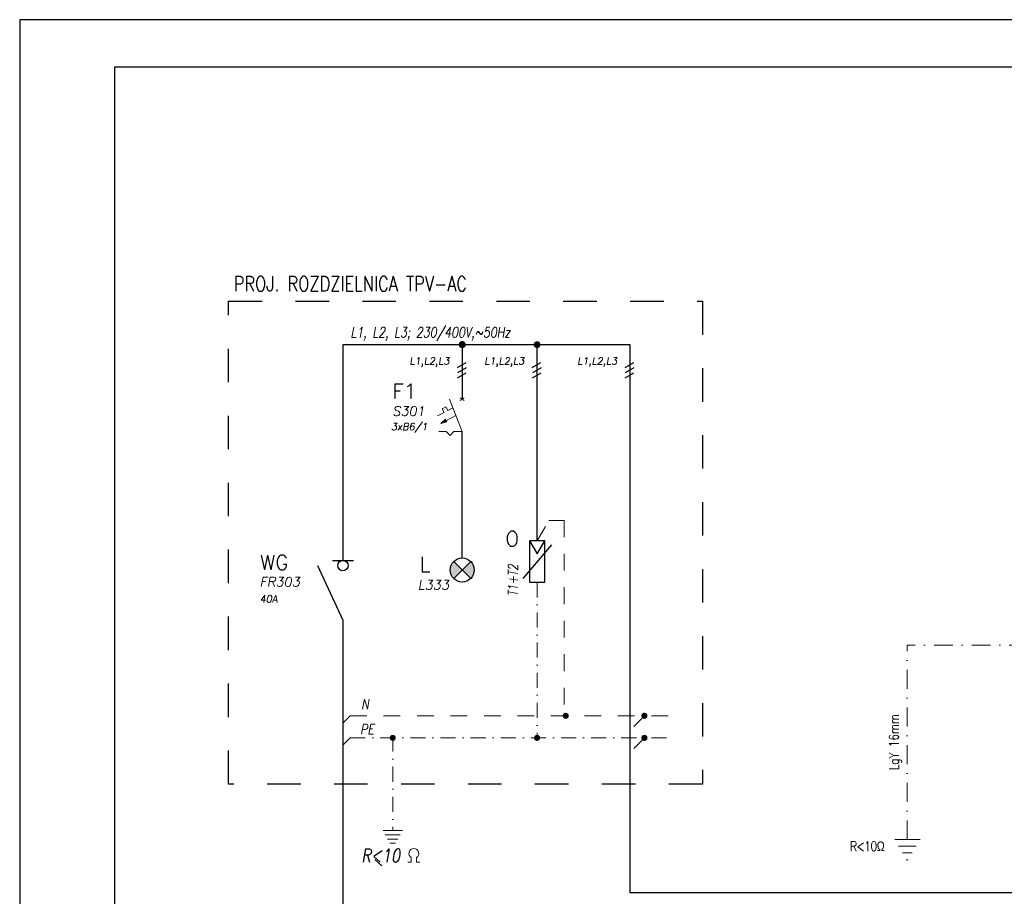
# Model space of a CAD drawing. Extents: x -543332 to -323966, y -9028 to 137422.
# Tile 207 of 250: x -415100 to -398494, y 33495 to 48273. Entities that reach past the tile are written whole.
import ezdxf

# ---------------------------------------------------------------- set-up
doc = ezdxf.new("R2010")
doc.units = 0
doc.header["$MEASUREMENT"] = 0
doc.linetypes.add('DASHDOT', pattern=[25.4, 12.7, -6.35, 0, -6.35])
doc.linetypes.add('Dashed', pattern=[564.444447, 282.222223, -282.222223])
for name, color, linetype, lineweight in [('$ IE INSTALACJA ELEKTRYCZNA', 1, 'Continuous', 30), ('$ IE_APARATY ELEKTRYCZNE', 7, 'Continuous', 0), ('$ IE_OPISY', 7, 'Continuous', 25), ('$ IE_SCHEMAT', 7, 'Continuous', 0), ('2DE_PLS_PE', 7, 'Continuous', 25), ('E_SCHEMAT', 7, 'Continuous', 25)]:
    doc.layers.add(name, color=color, linetype=linetype, lineweight=lineweight)
doc.layers.add('$ IE Tabela', color=7, linetype='Continuous')
doc.styles.add('R', font='romans.shx', dxfattribs={"width": 0.85})
doc.styles.add('ROMANS', font='romans.shx', dxfattribs={"width": 0.85})
doc.styles.add('Solskiego 3 - PB po popr_CZYSTY$0$GENERATED_STYLE_1', font='txt')

# ---------------------------------------------------------------- blocks, each defined once
blk = doc.blocks.new('a3eee')
at = {"layer": '$ IE Tabela'}
for p, q in [((19730.8, 4176.8), (19730.8, 1206.8)), ((23930.8, 4176.8), (19730.8, 4176.8)), ((19890.8, 4096.8), (19890.8, 1286.8)), ((23840.8, 4096.8), (19890.8, 4096.8))]:
    blk.add_line(p, q, dxfattribs=at)
blk = doc.blocks.new('ochronnik przepięciowy')
at = {"layer": '$ IE_APARATY ELEKTRYCZNE', "color": 7, "linetype": 'Continuous', "lineweight": 25}
for p, q in [((5544178.1, 5925124.8), (5544191.2, 5925102.6)), ((5544191.2, 5925102.6), (5544204.1, 5925124.8)), ((5544215.2, 5925118.3), (5544166.9, 5925061.4))]:
    blk.add_line(p, q, dxfattribs=at)
blk.add_lwpolyline([(5544178.1, 5925054.9), (5544204.1, 5925054.9), (5544204.1, 5925124.8), (5544178.1, 5925124.8)], close=True, dxfattribs=at)
blk = doc.blocks.new('lampka sygnalizacyjna')
at = {"layer": '$ IE_APARATY ELEKTRYCZNE', "linetype": 'Continuous', "lineweight": 25}
for points in [[(5543993.8, 5925075.6), (5543979.5, 5925089.9, 0.198912), (5543973.5, 5925075.6, 0.198912), (5543979.5, 5925061.2)], [(5544008.2, 5925061.2, 0.198912), (5544014.1, 5925075.6, 0.198912), (5544008.2, 5925089.9), (5543993.8, 5925075.6)]]:
    blk.add_hatch(color=1, dxfattribs=at).paths.add_polyline_path(points)
at = {"layer": '$ IE_APARATY ELEKTRYCZNE', "color": 1, "linetype": 'Continuous', "lineweight": 25}
for p, q in [((5544008.2, 5925061.2), (5543979.5, 5925089.9)), ((5543979.5, 5925061.2), (5544008.2, 5925089.9))]:
    blk.add_line(p, q, dxfattribs=at)
blk.add_circle((5543993.8, 5925075.6), 20.3, dxfattribs=at)
blk = doc.blocks.new('rozłącznik izolacyjny')
at = {"layer": '$ IE_APARATY ELEKTRYCZNE', "color": 7, "linetype": 'Continuous', "lineweight": 25}
for p, q in [((5543845.9, 5925091.8), (5543881.5, 5925091.8)), ((5543820.7, 5925083), (5543863.7, 5924991))]:
    blk.add_line(p, q, dxfattribs=at)
blk.add_circle((5543863.7, 5925083), 8.84, dxfattribs=at)
blk = doc.blocks.new('wyłącznik nadprądowy')
at = {"layer": '$ IE_APARATY ELEKTRYCZNE'}
h = blk.add_hatch(color=256, dxfattribs=at)
h.paths.add_polyline_path([(5544320.5, 5925082.2), (5544319.3, 5925084.4), (5544311.5, 5925077.3)])
h.paths.add_polyline_path([(5544320.5, 5925082.2), (5544311.5, 5925077.3), (5544321.7, 5925079.9)])
for p, q in [((5544313.8, 5925101.8), (5544319.9, 5925105.1)), ((5544313.8, 5925101.8), (5544319.9, 5925105.1)), ((5544313.8, 5925101.8), (5544319.9, 5925105.1)), ((5544319.9, 5925105.1), (5544323.2, 5925098.9)), ((5544319.9, 5925105.1), (5544323.2, 5925098.9)), ((5544319.9, 5925105.1), (5544323.2, 5925098.9)), ((5544326.1, 5925118.2), (5544347.7, 5925063.6)), ((5544317, 5925095.7), (5544306.2, 5925089.9)), ((5544306.2, 5925089.9), (5544317, 5925095.7)), ((5544336.9, 5925090.9), (5544311.5, 5925077.3)), ((5544336.9, 5925090.9), (5544311.5, 5925077.3)), ((5544317, 5925095.7), (5544313.8, 5925101.8)), ((5544317, 5925095.7), (5544313.8, 5925101.8)), ((5544317, 5925095.7), (5544313.8, 5925101.8)), ((5544331.9, 5925103.6), (5544323.2, 5925098.9)), ((5544323.2, 5925098.9), (5544331.9, 5925103.6)), ((5544311.5, 5925077.3), (5544319.3, 5925084.4)), ((5544311.5, 5925077.3), (5544321.7, 5925079.9)), ((5544319.3, 5925084.4), (5544321.7, 5925079.9)), ((5544320.7, 5925063.6), (5544308.1, 5925063.6)), ((5544320.7, 5925063.6), (5544308.1, 5925063.6)), ((5544327.1, 5925056.9), (5544320.7, 5925063.6)), ((5544327.1, 5925056.9), (5544320.7, 5925063.6)), ((5544327.1, 5925056.9), (5544333.5, 5925063.6)), ((5544333.5, 5925063.6), (5544327.1, 5925056.9)), ((5544347.7, 5925063.6), (5544333.5, 5925063.6)), ((5544347.7, 5925063.6), (5544333.5, 5925063.6))]:
    blk.add_line(p, q, dxfattribs=at)
for points in [[(5544344.2, 5925115.7), (5544351, 5925120.7)], [(5544351.1, 5925115.7), (5544344.3, 5925120.7)]]:
    blk.add_lwpolyline(points, dxfattribs=at)

msp = doc.modelspace()

# ---------------------------------------------------------------- linework, layer by layer
at = {"layer": '$ IE INSTALACJA ELEKTRYCZNA', "linetype": 'Continuous', "lineweight": 30}
msp.add_line((-407637, 42795), (-407637, 41876), dxfattribs=at)
at = {"layer": '$ IE INSTALACJA ELEKTRYCZNA', "color": 7, "linetype": 'DASHDOT', "lineweight": 0, "ltscale": 20}
for p, q in [((-409527, 36538), (-409648, 36416)), ((-404565, 36539), (-404808, 36297)), ((-409527, 36166), (-409648, 36044)), ((-404565, 36168), (-404808, 35925))]:
    msp.add_line(p, q, dxfattribs=at)
at = {"layer": '$ IE INSTALACJA ELEKTRYCZNA', "color": 0, "linetype": 'Continuous', "ltscale": 50, "const_width": 59.9, "flags": 128}
msp.add_lwpolyline([(-407667, 42795, 1), (-407607, 42795, 1)], format="xyb", close=True, dxfattribs=at)
at = {"layer": '$ IE INSTALACJA ELEKTRYCZNA', "color": 7, "linetype": 'Dashed', "lineweight": 0}
for points in [[(-406374, 39488), (-406174, 39833)], [(-406174, 39833), (-405915, 39833), (-405915, 36503)], [(-409527, 36538), (-404092, 36538)]]:
    msp.add_lwpolyline(points, dxfattribs=at)
at = {"layer": '$ IE INSTALACJA ELEKTRYCZNA', "color": 7, "linetype": 'DASHDOT', "lineweight": 0, "ltscale": 20}
for points in [[(-406374, 38789), (-406374, 36123)], [(-409527, 36166), (-404092, 36166)], [(-408809, 36189), (-408809, 34606)]]:
    msp.add_lwpolyline(points, dxfattribs=at)
at = {"layer": '$ IE_OPISY', "lineweight": 0, "ltscale": 50}
msp.add_lwpolyline([(-409112, 34113), (-408992, 34009)], dxfattribs=at)
at = {"layer": '$ IE_SCHEMAT', "color": 7, "linetype": 'Continuous', "lineweight": 25}
for p, q in [((-407718, 42409), (-407572, 42493)), ((-407710, 42326), (-407564, 42410)), ((-406455, 42409), (-406310, 42493)), ((-406447, 42326), (-406301, 42410)), ((-404890, 42409), (-404744, 42493)), ((-404881, 42326), (-404735, 42410)), ((-407715, 42234), (-407570, 42318)), ((-406453, 42234), (-406307, 42318)), ((-404887, 42234), (-404741, 42318))]:
    msp.add_line(p, q, dxfattribs=at)
at = {"layer": '$ IE_SCHEMAT', "color": 1, "linetype": 'Continuous', "lineweight": 30}
msp.add_line((-400225, 33562), (-397913, 33562), dxfattribs=at)
at = {"layer": '$ IE_SCHEMAT', "color": 3, "linetype": 'Dashed', "lineweight": 30, "ltscale": 2}
msp.add_lwpolyline([(-411576, 43527), (-403587, 43527), (-403587, 35388), (-411576, 35388)], close=True, dxfattribs=at)
at = {"layer": '$ IE_SCHEMAT', "color": 7, "linetype": 'Continuous', "flags": 128}
for points, const_width in [([(-407665, 42795, 1), (-407609, 42795, 1)], 56.9), ([(-406403, 42795, 1), (-406346, 42795, 1)], 56.9), ([(-405916, 36538, 1), (-405865, 36538, 1)], 51.3), ([(-404590, 36538, 1), (-404539, 36538, 1)], 51.3), ([(-408834, 36166, 1), (-408783, 36166, 1)], 51.3), ([(-406400, 36166, 1), (-406349, 36166, 1)], 51.3), ([(-404590, 36166, 1), (-404539, 36166, 1)], 51.3)]:
    msp.add_lwpolyline(points, format="xyb", close=True, dxfattribs=dict(at, const_width=const_width))
at = {"layer": '$ IE_SCHEMAT', "color": 1, "linetype": 'Continuous', "lineweight": 30}
for points in [[(-409647, 42795), (-404809, 42795), (-404808, 42794), (-404808, 34982)], [(-409647, 39158), (-409647, 42795)], [(-406374, 39488), (-406374, 42795)], [(-407637, 39199), (-407637, 41330)], [(-409648, 38150), (-409648, 24370)], [(-404808, 34982), (-404808, 33562), (-400225, 33562)]]:
    msp.add_lwpolyline(points, dxfattribs=at)
at = {"layer": '$ IE_SCHEMAT', "color": 0, "linetype": 'DASHDOT', "lineweight": 0, "ltscale": 50}
for points in [[(-408972, 34606), (-408645, 34606)], [(-408934, 34534), (-408684, 34534)], [(-408895, 34461), (-408722, 34461)], [(-408856, 34389), (-408761, 34389)]]:
    msp.add_lwpolyline(points, dxfattribs=at)
at = {"layer": '$ IE_SCHEMAT', "color": 0, "lineweight": 0, "ltscale": 50}
for points in [[(-408496, 34068), (-408551, 34068)], [(-408496, 34146), (-408496, 34068)], [(-408408, 34146), (-408408, 34068)], [(-408408, 34068), (-408354, 34068)]]:
    msp.add_lwpolyline(points, dxfattribs=at)
at = {"layer": '$ IE_SCHEMAT', "color": 7, "linetype": 'Continuous'}
for centre in [(-407637, 42795), (-406374, 42795)]:
    msp.add_circle(centre, 42.5, dxfattribs=at)
at = {"layer": '$ IE_SCHEMAT', "color": 7}
for centre in [(-405890, 36538), (-404564, 36538), (-406374, 36166), (-404564, 36166)]:
    msp.add_circle(centre, 42.5, dxfattribs=at)
at = {"layer": '$ IE_SCHEMAT', "color": 0, "lineweight": 0, "ltscale": 50}
msp.add_arc((-408452, 34218), 83.9, 301.7522, 238.2478, dxfattribs=at)
at = {"layer": '2DE_PLS_PE', "linetype": 'DASHDOT', "lineweight": 0, "ltscale": 25}
msp.add_line((-400130, 34453), (-400130, 37730), dxfattribs=at)
msp.add_lwpolyline([(-397457, 37730), (-400130, 37730)], dxfattribs=at)
at = {"layer": 'E_SCHEMAT', "lineweight": 0, "ltscale": 3}
for p, q in [((-400343, 34453), (-399916, 34453)), ((-400278, 34339), (-399982, 34339)), ((-400212, 34226), (-400047, 34226)), ((-400147, 34112), (-400113, 34112))]:
    msp.add_line(p, q, dxfattribs=at)

# ---------------------------------------------------------------- block references
at = {"layer": '$ IE Tabela', "transparency": 33554687, "xscale": 10, "yscale": 10, "zscale": 10}
msp.add_blockref('a3eee', (-612407, 6505), dxfattribs=at)
at = {"layer": '$ IE_APARATY ELEKTRYCZNE', "linetype": 'Dashed', "lineweight": 30, "xscale": 10, "yscale": 10, "zscale": 10}
for name, p in [('wyłącznik nadprądowy', (-55851113, -59209306)), ('ochronnik przepięciowy', (-55848285, -59211760)), ('lampka sygnalizacyjna', (-55847575, -59211760)), ('rozłącznik izolacyjny', (-55848285, -59211760))]:
    msp.add_blockref(name, p, dxfattribs=at)

# ---------------------------------------------------------------- texts
at = {"layer": '$ IE_OPISY', "color": 7, "style": 'ROMANS', "oblique": 10, "width": 0.8}
for s, height, p in [('L1, L2, L3; 230/400V,~50Hz', 170.1, (-409520, 42918)), ('N', 170, (-409339, 36648)), ('PE', 170.1, (-409356, 36229))]:
    msp.add_text(s, height=height, dxfattribs=at).set_placement(p)
at = {"layer": '$ IE_OPISY', "color": 7, "linetype": 'Continuous', "lineweight": 25, "style": 'ROMANS', "oblique": 10}
for s, height, p in [('L1,L2,L3', 120, (-408526, 42460)), ('L1,L2,L3', 120, (-407263, 42460)), ('L1,L2,L3', 120, (-405697, 42460)), ('S301', 160, (-408814, 41595)), ('3xB6/1', 120, (-408838, 41353)), ('FR303', 160, (-411052, 38717)), ('L333', 160, (-408386, 38665)), ('40A', 120, (-411052, 38450))]:
    msp.add_text(s, height=height, dxfattribs=at).set_placement(p)
at = {"layer": '$ IE_OPISY', "color": 7, "linetype": 'Continuous', "lineweight": 25, "style": 'ROMANS'}
for s, p in [('F1', (-408814, 41885)), ('O', (-406911, 39398)), ('WG', (-411048, 38998)), ('L', (-408355, 38967))]:
    msp.add_text(s, height=250, dxfattribs=at).set_placement(p)
at = {"layer": '$ IE_OPISY', "color": 7, "linetype": 'Continuous', "lineweight": 25, "style": 'ROMANS', "oblique": 10, "width": 0.8}
msp.add_text('T1+T2', height=160, rotation=90, dxfattribs=at).set_placement((-406701, 38554))
at = {"layer": '$ IE_OPISY', "lineweight": 0, "ltscale": 50, "style": 'ROMANS', "oblique": 10, "width": 0.8}
msp.add_text('R<10', height=225.6, dxfattribs=at).set_placement((-409340, 34069))
at = {"layer": '$ IE_OPISY', "insert": (-411490, 43947), "char_height": 250, "width": 19698.09, "attachment_point": 1, "style": 'R'}
msp.add_mtext('\\Fromans.shx;\\W0.8;PROJ. ROZDZIELNICA TPV-AC', dxfattribs=at)
at = {"layer": '$ IE_SCHEMAT', "color": 0, "linetype": 'Continuous', "lineweight": 0, "ltscale": 100, "insert": (-400220, 36092), "char_height": 162, "width": 4962.89, "attachment_point": 8, "rotation": 90, "style": 'Solskiego 3 - PB po popr_CZYSTY$0$GENERATED_STYLE_1'}
msp.add_mtext('\\Fromans.shx;\\W0.8;\\A1;LgY 16mm', dxfattribs=at)
at = {"layer": 'E_SCHEMAT', "linetype": 'Continuous', "lineweight": 0, "insert": (-400523, 34339), "char_height": 162, "width": 689.61, "attachment_point": 6, "style": 'ROMANS'}
msp.add_mtext('\\Fromans.shx;\\T0.9;R<10Ω', dxfattribs=at)

doc.saveas('drawing.dxf')
